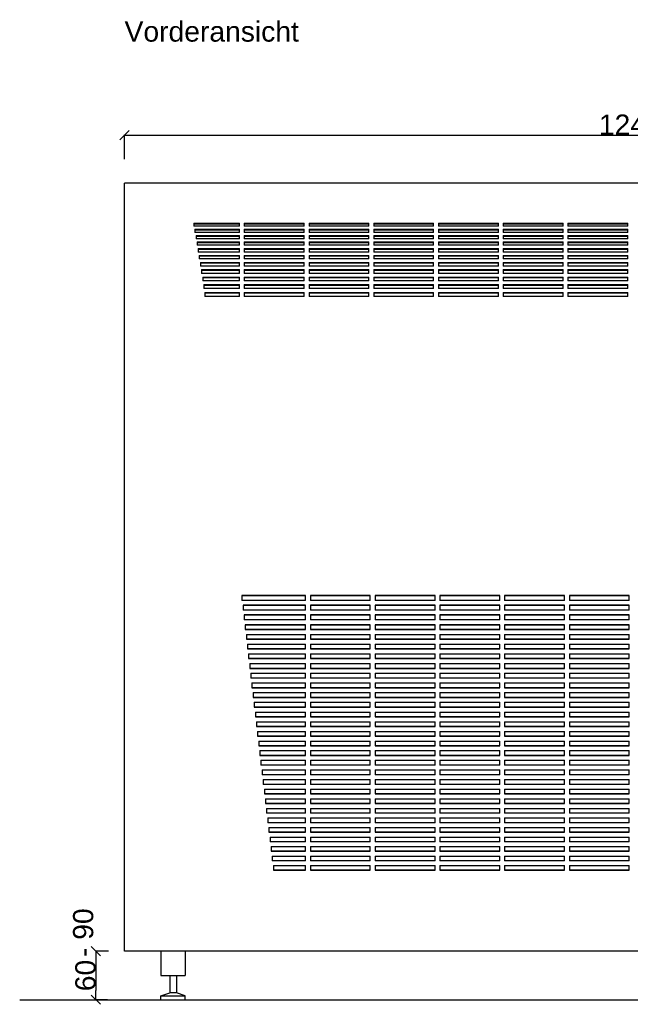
# Model space of a CAD drawing. Extents: x -170 to 4180, y -66 to 2750.
# Tile 1 of 5: x -130 to 625, y -66 to 1152. Entities that reach past the tile are written whole.
import ezdxf

# ---------------------------------------------------------------- set-up
doc = ezdxf.new("R2010")
doc.units = 0
doc.header["$MEASUREMENT"] = 0
for name, color, linetype in [('Osa(ISO)', 7, 'Continuous'), ('Textové bloky', 7, 'Continuous'), ('Viditelné hrany(ISO)', 7, 'Continuous'), ('Čáry', 7, 'Continuous')]:
    doc.layers.add(name, color=color, linetype=linetype)
doc.styles.add('GENERATED_STYLE_1', font='ARIAL.ttf')
doc.styles.add('GENERATED_STYLE_2', font='ARIAL.ttf')
doc.dimstyles.new('Peter', dxfattribs={"dimtxt": 25, "dimasz": 11.4, "dimexe": 0.18, "dimexo": 0, "dimgap": 0.09, "dimtad": 1, "dimdec": 0, "dimlfac": 0.9995, "dimzin": 0, "dimdsep": 46, "dimtxsty": 'GENERATED_STYLE_1', "dimblk": 'ARROWHEAD_6', "dimblk1": 'ARROWHEAD_6', "dimblk2": 'ARROWHEAD_6', "dimcen": 0.09, "dimclrd": 7, "dimclre": 7, "dimclrt": 7, "dimazin": 0, "dimtfac": 1, "dimtdec": 4, "dimtmove": 0, "dimatfit": 0, "dimfxl": 1, "dimtolj": 1, "dimtzin": 0, "dimarcsym": 0})

# ---------------------------------------------------------------- blocks, each defined once
blk = doc.blocks.new('ARROWHEAD_6')
at = {"color": 0, "linetype": 'Continuous'}
for p, q in [((0, 0), (-1, 0)), ((-0.5, -0.5), (0.5, 0.5))]:
    blk.add_line(p, q, dxfattribs=at)
blk = doc.blocks.new('*D80')
at = {"color": 7, "linetype": 'Continuous', "lineweight": -2}
for p, q in [((-20, 0), (-35.6, 0)), ((-35.4, -11.4), (-35.4, -48.5)), ((-20.9, -59.9), (-35.6, -59.9))]:
    blk.add_line(p, q, dxfattribs=at)
at = {"layer": 'Defpoints', "color": 0}
for p in [(-20, 0), (-35.4, -59.9), (-20.9, -59.9)]:
    blk.add_point(p, dxfattribs=at)
at = {"color": 7, "lineweight": -2, "xscale": 11.4, "yscale": 11.4, "zscale": 11.4}
for p, rotation in [((-35.4, 0), 90), ((-35.4, -59.9), 270)]:
    blk.add_blockref('ARROWHEAD_6', p, dxfattribs=dict(at, rotation=rotation))
at = {"color": 7, "linetype": 'Continuous', "lineweight": 0, "insert": (-48.2, -30), "char_height": 25, "attachment_point": 5, "rotation": 90, "style": 'GENERATED_STYLE_1'}
blk.add_mtext('\\A1;60', dxfattribs=at)
blk = doc.blocks.new('*D82')
at = {"color": 7, "linetype": 'Continuous', "lineweight": -2}
for p, q in [((0, 979.7), (0, 1009.6)), ((11.4, 1009.4), (1238.6, 1009.4)), ((1250, 979.7), (1250, 1009.6))]:
    blk.add_line(p, q, dxfattribs=at)
at = {"layer": 'Defpoints', "color": 0}
for p in [(1250, 1009.4), (0, 979.7), (1250, 979.7)]:
    blk.add_point(p, dxfattribs=at)
at = {"color": 7, "lineweight": -2, "xscale": 11.4, "yscale": 11.4, "zscale": 11.4, "rotation": 180}
blk.add_blockref('ARROWHEAD_6', (0, 1009.4), dxfattribs=at)
at = {"color": 7, "lineweight": -2, "xscale": 11.4, "yscale": 11.4, "zscale": 11.4}
blk.add_blockref('ARROWHEAD_6', (1250, 1009.4), dxfattribs=at)
at = {"color": 7, "linetype": 'Continuous', "lineweight": 0, "insert": (625, 1022.2), "char_height": 25, "attachment_point": 5, "style": 'GENERATED_STYLE_1'}
blk.add_mtext('\\A1;1249', dxfattribs=at)

msp = doc.modelspace()

# ---------------------------------------------------------------- linework, layer by layer
at = {"layer": 'Osa(ISO)', "color": 7, "linetype": 'Continuous'}
for p, q in [((45, 0), (45, -30)), ((75, 0), (75, -30)), ((45, -30), (75, -30)), ((56, -30), (56, -51.6)), ((64, -30), (64, -51.6)), ((45, -55), (56, -51.6)), ((45, -60), (45, -55)), ((45, -55), (75, -55)), ((45, -60), (75, -60)), ((64, -51.6), (56, -51.6)), ((75, -55), (64, -51.6)), ((75, -60), (75, -55))]:
    msp.add_line(p, q, dxfattribs=at)
at = {"layer": 'Viditelné hrany(ISO)', "color": 7, "linetype": 'Continuous'}
for p, q in [((1250, 950), (0, 950)), ((0, 949.8), (0, 950)), ((0, 716), (0, 949.8)), ((85.5, 900.4), (142, 900.4)), ((85.5, 900.4), (85.5, 896.7)), ((142, 899.2), (85.5, 899.2)), ((142, 896.7), (85.5, 896.7)), ((86.9, 892.9), (142, 892.9)), ((86.9, 892.9), (86.9, 889.1)), ((142, 891.8), (86.9, 891.8)), ((142, 889.1), (86.9, 889.1)), ((142, 896.7), (142, 900.4)), ((142, 889.1), (142, 892.9)), ((148, 900.4), (222, 900.4)), ((148, 900.4), (148, 896.7)), ((222, 899.2), (148, 899.2)), ((222, 896.7), (148, 896.7)), ((148, 892.9), (222, 892.9)), ((148, 892.9), (148, 889.1)), ((222, 891.8), (148, 891.8)), ((222, 889.1), (148, 889.1)), ((222, 896.7), (222, 900.4)), ((222, 889.1), (222, 892.9)), ((228, 900.4), (302, 900.4)), ((228, 900.4), (228, 896.7)), ((302, 899.2), (228, 899.2)), ((302, 896.7), (228, 896.7)), ((228, 892.9), (302, 892.9)), ((228, 892.9), (228, 889.1)), ((302, 891.8), (228, 891.8)), ((302, 889.1), (228, 889.1)), ((302, 896.7), (302, 900.4)), ((302, 889.1), (302, 892.9)), ((308, 900.4), (382, 900.4)), ((308, 900.4), (308, 896.7)), ((382, 899.2), (308, 899.2)), ((382, 896.7), (308, 896.7)), ((308, 892.9), (382, 892.9)), ((308, 892.9), (308, 889.1)), ((382, 891.8), (308, 891.8)), ((382, 889.1), (308, 889.1)), ((382, 896.7), (382, 900.4)), ((382, 889.1), (382, 892.9)), ((388, 900.4), (462, 900.4)), ((388, 900.4), (388, 896.7)), ((462, 899.2), (388, 899.2)), ((462, 896.7), (388, 896.7)), ((388, 892.9), (462, 892.9)), ((388, 892.9), (388, 889.1)), ((462, 891.8), (388, 891.8)), ((462, 889.1), (388, 889.1)), ((462, 896.7), (462, 900.4)), ((462, 889.1), (462, 892.9)), ((468, 900.4), (542, 900.4)), ((468, 900.4), (468, 896.7)), ((542, 899.2), (468, 899.2)), ((542, 896.7), (468, 896.7)), ((468, 892.9), (542, 892.9)), ((468, 892.9), (468, 889.1)), ((542, 891.8), (468, 891.8)), ((542, 889.1), (468, 889.1)), ((542, 896.7), (542, 900.4)), ((542, 889.1), (542, 892.9)), ((548, 900.4), (622, 900.4)), ((548, 900.4), (548, 896.7)), ((622, 899.2), (548, 899.2)), ((622, 896.7), (548, 896.7)), ((548, 892.9), (622, 892.9)), ((548, 892.9), (548, 889.1)), ((622, 891.8), (548, 891.8)), ((622, 889.1), (548, 889.1)), ((622, 896.7), (622, 900.4)), ((622, 889.1), (622, 892.9)), ((88.3, 885.2), (142, 885.2)), ((88.3, 885.2), (88.3, 881.3)), ((142, 884.1), (88.3, 884.1)), ((142, 881.3), (88.3, 881.3)), ((89.7, 877.3), (142, 877.3)), ((89.7, 877.3), (89.7, 873.2)), ((142, 881.3), (142, 885.2)), ((142, 873.2), (142, 877.3)), ((148, 885.2), (222, 885.2)), ((148, 885.2), (148, 881.3)), ((222, 884.1), (148, 884.1)), ((222, 881.3), (148, 881.3)), ((148, 877.3), (222, 877.3)), ((148, 877.3), (148, 873.2)), ((222, 881.3), (222, 885.2)), ((222, 873.2), (222, 877.3)), ((228, 885.2), (302, 885.2)), ((228, 885.2), (228, 881.3)), ((302, 884.1), (228, 884.1)), ((302, 881.3), (228, 881.3)), ((228, 877.3), (302, 877.3)), ((228, 877.3), (228, 873.2)), ((302, 881.3), (302, 885.2)), ((302, 873.2), (302, 877.3)), ((308, 885.2), (382, 885.2)), ((308, 885.2), (308, 881.3)), ((382, 884.1), (308, 884.1)), ((382, 881.3), (308, 881.3)), ((308, 877.3), (382, 877.3)), ((308, 877.3), (308, 873.2)), ((382, 881.3), (382, 885.2)), ((382, 873.2), (382, 877.3)), ((388, 885.2), (462, 885.2)), ((388, 885.2), (388, 881.3)), ((462, 884.1), (388, 884.1)), ((462, 881.3), (388, 881.3)), ((388, 877.3), (462, 877.3)), ((388, 877.3), (388, 873.2)), ((462, 881.3), (462, 885.2)), ((462, 873.2), (462, 877.3)), ((468, 885.2), (542, 885.2)), ((468, 885.2), (468, 881.3)), ((542, 884.1), (468, 884.1)), ((542, 881.3), (468, 881.3)), ((468, 877.3), (542, 877.3)), ((468, 877.3), (468, 873.2)), ((542, 881.3), (542, 885.2)), ((542, 873.2), (542, 877.3)), ((548, 885.2), (622, 885.2)), ((548, 885.2), (548, 881.3)), ((622, 884.1), (548, 884.1)), ((622, 881.3), (548, 881.3)), ((548, 877.3), (622, 877.3)), ((548, 877.3), (548, 873.2)), ((622, 881.3), (622, 885.2)), ((622, 873.2), (622, 877.3)), ((142, 876.2), (89.7, 876.2)), ((142, 873.2), (89.7, 873.2)), ((91.1, 869), (142, 869)), ((91.1, 869), (91.1, 864.8)), ((142, 868), (91.1, 868)), ((142, 864.8), (91.1, 864.8)), ((142, 864.8), (142, 869)), ((222, 876.2), (148, 876.2)), ((222, 873.2), (148, 873.2)), ((148, 869), (222, 869)), ((148, 869), (148, 864.8)), ((222, 868), (148, 868)), ((222, 864.8), (148, 864.8)), ((222, 864.8), (222, 869)), ((302, 876.2), (228, 876.2)), ((302, 873.2), (228, 873.2)), ((228, 869), (302, 869)), ((228, 869), (228, 864.8)), ((302, 868), (228, 868)), ((302, 864.8), (228, 864.8)), ((302, 864.8), (302, 869)), ((382, 876.2), (308, 876.2)), ((382, 873.2), (308, 873.2)), ((308, 869), (382, 869)), ((308, 869), (308, 864.8)), ((382, 868), (308, 868)), ((382, 864.8), (308, 864.8)), ((382, 864.8), (382, 869)), ((462, 876.2), (388, 876.2)), ((462, 873.2), (388, 873.2)), ((388, 869), (462, 869)), ((388, 869), (388, 864.8)), ((462, 868), (388, 868)), ((462, 864.8), (388, 864.8)), ((462, 864.8), (462, 869)), ((542, 876.2), (468, 876.2)), ((542, 873.2), (468, 873.2)), ((468, 869), (542, 869)), ((468, 869), (468, 864.8)), ((542, 868), (468, 868)), ((542, 864.8), (468, 864.8)), ((542, 864.8), (542, 869)), ((622, 876.2), (548, 876.2)), ((622, 873.2), (548, 873.2)), ((548, 869), (622, 869)), ((548, 869), (548, 864.8)), ((622, 868), (548, 868)), ((622, 864.8), (548, 864.8)), ((622, 864.8), (622, 869)), ((92.4, 860.6), (142, 860.6)), ((92.4, 860.6), (92.4, 856.3)), ((142, 859.5), (92.4, 859.5)), ((142, 856.3), (92.4, 856.3)), ((142, 856.3), (142, 860.6)), ((148, 860.6), (222, 860.6)), ((148, 860.6), (148, 856.3)), ((222, 859.5), (148, 859.5)), ((222, 856.3), (148, 856.3)), ((222, 856.3), (222, 860.6)), ((228, 860.6), (302, 860.6)), ((228, 860.6), (228, 856.3)), ((302, 859.5), (228, 859.5)), ((302, 856.3), (228, 856.3)), ((302, 856.3), (302, 860.6)), ((308, 860.6), (382, 860.6)), ((308, 860.6), (308, 856.3)), ((382, 859.5), (308, 859.5)), ((382, 856.3), (308, 856.3)), ((382, 856.3), (382, 860.6)), ((388, 860.6), (462, 860.6)), ((388, 860.6), (388, 856.3)), ((462, 859.5), (388, 859.5)), ((462, 856.3), (388, 856.3)), ((462, 856.3), (462, 860.6)), ((468, 860.6), (542, 860.6)), ((468, 860.6), (468, 856.3)), ((542, 859.5), (468, 859.5)), ((542, 856.3), (468, 856.3)), ((542, 856.3), (542, 860.6)), ((548, 860.6), (622, 860.6)), ((548, 860.6), (548, 856.3)), ((622, 859.5), (548, 859.5)), ((622, 856.3), (548, 856.3)), ((622, 856.3), (622, 860.6)), ((93.8, 851.9), (142, 851.9)), ((93.8, 851.9), (93.8, 847.5)), ((142, 850.9), (93.8, 850.9)), ((142, 847.5), (93.8, 847.5)), ((95.2, 843), (142, 843)), ((95.2, 843), (95.2, 838.4)), ((142, 842), (95.2, 842)), ((142, 847.5), (142, 851.9)), ((142, 838.4), (142, 843)), ((148, 851.9), (222, 851.9)), ((148, 851.9), (148, 847.5)), ((222, 850.9), (148, 850.9)), ((222, 847.5), (148, 847.5)), ((148, 843), (222, 843)), ((148, 843), (148, 838.4)), ((222, 842), (148, 842)), ((222, 847.5), (222, 851.9)), ((222, 838.4), (222, 843)), ((228, 851.9), (302, 851.9)), ((228, 851.9), (228, 847.5)), ((302, 850.9), (228, 850.9)), ((302, 847.5), (228, 847.5)), ((228, 843), (302, 843)), ((228, 843), (228, 838.4)), ((302, 842), (228, 842)), ((302, 847.5), (302, 851.9)), ((302, 838.4), (302, 843)), ((308, 851.9), (382, 851.9)), ((308, 851.9), (308, 847.5)), ((382, 850.9), (308, 850.9)), ((382, 847.5), (308, 847.5)), ((308, 843), (382, 843)), ((308, 843), (308, 838.4)), ((382, 842), (308, 842)), ((382, 847.5), (382, 851.9)), ((382, 838.4), (382, 843)), ((388, 851.9), (462, 851.9)), ((388, 851.9), (388, 847.5)), ((462, 850.9), (388, 850.9)), ((462, 847.5), (388, 847.5)), ((388, 843), (462, 843)), ((388, 843), (388, 838.4)), ((462, 842), (388, 842)), ((462, 847.5), (462, 851.9)), ((462, 838.4), (462, 843)), ((468, 851.9), (542, 851.9)), ((468, 851.9), (468, 847.5)), ((542, 850.9), (468, 850.9)), ((542, 847.5), (468, 847.5)), ((468, 843), (542, 843)), ((468, 843), (468, 838.4)), ((542, 842), (468, 842)), ((542, 847.5), (542, 851.9)), ((542, 838.4), (542, 843)), ((548, 851.9), (622, 851.9)), ((548, 851.9), (548, 847.5)), ((622, 850.9), (548, 850.9)), ((622, 847.5), (548, 847.5)), ((548, 843), (622, 843)), ((548, 843), (548, 838.4)), ((622, 842), (548, 842)), ((622, 847.5), (622, 851.9)), ((622, 838.4), (622, 843)), ((142, 838.4), (95.2, 838.4)), ((96.6, 833.8), (142, 833.8)), ((96.6, 833.8), (96.6, 829.2)), ((142, 832.9), (96.6, 832.9)), ((142, 829.2), (96.6, 829.2)), ((142, 829.2), (142, 833.8)), ((222, 838.4), (148, 838.4)), ((148, 833.8), (222, 833.8)), ((148, 833.8), (148, 829.2)), ((222, 832.9), (148, 832.9)), ((222, 829.2), (148, 829.2)), ((222, 829.2), (222, 833.8)), ((302, 838.4), (228, 838.4)), ((228, 833.8), (302, 833.8)), ((228, 833.8), (228, 829.2)), ((302, 832.9), (228, 832.9)), ((302, 829.2), (228, 829.2)), ((302, 829.2), (302, 833.8)), ((382, 838.4), (308, 838.4)), ((308, 833.8), (382, 833.8)), ((308, 833.8), (308, 829.2)), ((382, 832.9), (308, 832.9)), ((382, 829.2), (308, 829.2)), ((382, 829.2), (382, 833.8)), ((462, 838.4), (388, 838.4)), ((388, 833.8), (462, 833.8)), ((388, 833.8), (388, 829.2)), ((462, 832.9), (388, 832.9)), ((462, 829.2), (388, 829.2)), ((462, 829.2), (462, 833.8)), ((542, 838.4), (468, 838.4)), ((468, 833.8), (542, 833.8)), ((468, 833.8), (468, 829.2)), ((542, 832.9), (468, 832.9)), ((542, 829.2), (468, 829.2)), ((542, 829.2), (542, 833.8)), ((622, 838.4), (548, 838.4)), ((548, 833.8), (622, 833.8)), ((548, 833.8), (548, 829.2)), ((622, 832.9), (548, 832.9)), ((622, 829.2), (548, 829.2)), ((622, 829.2), (622, 833.8)), ((98, 824.5), (142, 824.5)), ((98, 824.5), (98, 819.7)), ((142, 823.5), (98, 823.5)), ((142, 819.7), (98, 819.7)), ((142, 819.7), (142, 824.5)), ((148, 824.5), (222, 824.5)), ((148, 824.5), (148, 819.7)), ((222, 823.5), (148, 823.5)), ((222, 819.7), (148, 819.7)), ((222, 819.7), (222, 824.5)), ((228, 824.5), (302, 824.5)), ((228, 824.5), (228, 819.7)), ((302, 823.5), (228, 823.5)), ((302, 819.7), (228, 819.7)), ((302, 819.7), (302, 824.5)), ((308, 824.5), (382, 824.5)), ((308, 824.5), (308, 819.7)), ((382, 823.5), (308, 823.5)), ((382, 819.7), (308, 819.7)), ((382, 819.7), (382, 824.5)), ((388, 824.5), (462, 824.5)), ((388, 824.5), (388, 819.7)), ((462, 823.5), (388, 823.5)), ((462, 819.7), (388, 819.7)), ((462, 819.7), (462, 824.5)), ((468, 824.5), (542, 824.5)), ((468, 824.5), (468, 819.7)), ((542, 823.5), (468, 823.5)), ((542, 819.7), (468, 819.7)), ((542, 819.7), (542, 824.5)), ((548, 824.5), (622, 824.5)), ((548, 824.5), (548, 819.7)), ((622, 823.5), (548, 823.5)), ((622, 819.7), (548, 819.7)), ((622, 819.7), (622, 824.5)), ((99.4, 814.9), (142, 814.9)), ((99.4, 814.9), (99.4, 810)), ((142, 814), (99.4, 814)), ((142, 810), (99.4, 810)), ((142, 810), (142, 814.9)), ((148, 814.9), (222, 814.9)), ((148, 814.9), (148, 810)), ((222, 814), (148, 814)), ((222, 810), (148, 810)), ((222, 810), (222, 814.9)), ((228, 814.9), (302, 814.9)), ((228, 814.9), (228, 810)), ((302, 814), (228, 814)), ((302, 810), (228, 810)), ((302, 810), (302, 814.9)), ((308, 814.9), (382, 814.9)), ((308, 814.9), (308, 810)), ((382, 814), (308, 814)), ((382, 810), (308, 810)), ((382, 810), (382, 814.9)), ((388, 814.9), (462, 814.9)), ((388, 814.9), (388, 810)), ((462, 814), (388, 814)), ((462, 810), (388, 810)), ((462, 810), (462, 814.9)), ((468, 814.9), (542, 814.9)), ((468, 814.9), (468, 810)), ((542, 814), (468, 814)), ((542, 810), (468, 810)), ((542, 810), (542, 814.9)), ((548, 814.9), (622, 814.9)), ((548, 814.9), (548, 810)), ((622, 814), (548, 814)), ((622, 810), (548, 810)), ((622, 810), (622, 814.9)), ((0, 450), (0, 716)), ((0, 1.4), (0, 450)), ((145, 440), (223.7, 440)), ((145, 440), (145, 434)), ((223.7, 439.9), (145, 439.9)), ((223.7, 434), (223.7, 440)), ((229.7, 440), (303.7, 440)), ((229.7, 440), (229.7, 434)), ((303.7, 439.9), (229.7, 439.9)), ((303.7, 434), (303.7, 440)), ((309.7, 440), (383.7, 440)), ((309.7, 440), (309.7, 434)), ((383.7, 439.9), (309.7, 439.9)), ((383.7, 434), (383.7, 440)), ((389.7, 440), (463.7, 440)), ((389.7, 440), (389.7, 434)), ((463.7, 439.9), (389.7, 439.9)), ((463.7, 434), (463.7, 440)), ((469.7, 440), (543.7, 440)), ((469.7, 440), (469.7, 434)), ((543.7, 439.9), (469.7, 439.9)), ((543.7, 434), (543.7, 440)), ((549.7, 440), (623.7, 440)), ((549.7, 440), (549.7, 434)), ((623.7, 439.9), (549.7, 439.9)), ((623.7, 434), (623.7, 440)), ((223.7, 434), (145, 434)), ((146.4, 428), (223.7, 428)), ((146.4, 428), (146.4, 422)), ((223.7, 427.9), (146.4, 427.9)), ((223.7, 422), (223.7, 428)), ((303.7, 434), (229.7, 434)), ((229.7, 428), (303.7, 428)), ((229.7, 428), (229.7, 422)), ((303.7, 427.9), (229.7, 427.9)), ((303.7, 422), (303.7, 428)), ((383.7, 434), (309.7, 434)), ((309.7, 428), (309.7, 422)), ((309.7, 428), (383.7, 428)), ((383.7, 427.9), (309.7, 427.9)), ((383.7, 422), (383.7, 428)), ((463.7, 434), (389.7, 434)), ((389.7, 428), (389.7, 422)), ((389.7, 428), (463.7, 428)), ((463.7, 427.9), (389.7, 427.9)), ((463.7, 422), (463.7, 428)), ((543.7, 434), (469.7, 434)), ((469.7, 428), (469.7, 422)), ((469.7, 428), (543.7, 428)), ((543.7, 427.9), (469.7, 427.9)), ((543.7, 422), (543.7, 428)), ((623.7, 434), (549.7, 434)), ((549.7, 428), (623.7, 428)), ((549.7, 428), (549.7, 422)), ((623.7, 427.9), (549.7, 427.9)), ((623.7, 422), (623.7, 428)), ((223.7, 422), (146.4, 422)), ((147.8, 415.9), (223.7, 415.9)), ((223.7, 415.9), (147.8, 415.9)), ((147.8, 415.9), (147.8, 409.9)), ((223.7, 409.9), (223.7, 415.9)), ((303.7, 422), (229.7, 422)), ((229.7, 415.9), (303.7, 415.9)), ((303.7, 415.9), (229.7, 415.9)), ((229.7, 415.9), (229.7, 409.9)), ((303.7, 409.9), (303.7, 415.9)), ((383.7, 422), (309.7, 422)), ((309.7, 415.9), (309.7, 409.9)), ((309.7, 415.9), (383.7, 415.9)), ((383.7, 415.9), (309.7, 415.9)), ((383.7, 409.9), (383.7, 415.9)), ((463.7, 422), (389.7, 422)), ((389.7, 415.9), (389.7, 409.9)), ((389.7, 415.9), (463.7, 415.9)), ((463.7, 415.9), (389.7, 415.9)), ((463.7, 409.9), (463.7, 415.9)), ((543.7, 422), (469.7, 422)), ((469.7, 415.9), (469.7, 409.9)), ((469.7, 415.9), (543.7, 415.9)), ((543.7, 415.9), (469.7, 415.9)), ((543.7, 409.9), (543.7, 415.9)), ((623.7, 422), (549.7, 422)), ((549.7, 415.9), (623.7, 415.9)), ((623.7, 415.9), (549.7, 415.9)), ((549.7, 415.9), (549.7, 409.9)), ((623.7, 409.9), (623.7, 415.9)), ((223.7, 409.9), (147.8, 409.9)), ((149.2, 403.9), (223.7, 403.9)), ((223.7, 403.9), (149.2, 403.9)), ((149.2, 403.9), (149.2, 397.9)), ((223.7, 397.9), (223.7, 403.9)), ((303.7, 409.9), (229.7, 409.9)), ((229.7, 403.9), (303.7, 403.9)), ((303.7, 403.9), (229.7, 403.9)), ((229.7, 403.9), (229.7, 397.9)), ((303.7, 397.9), (303.7, 403.9)), ((383.7, 409.9), (309.7, 409.9)), ((309.7, 403.9), (309.7, 397.9)), ((309.7, 403.9), (383.7, 403.9)), ((383.7, 403.9), (309.7, 403.9)), ((383.7, 397.9), (383.7, 403.9)), ((463.7, 409.9), (389.7, 409.9)), ((389.7, 403.9), (389.7, 397.9)), ((389.7, 403.9), (463.7, 403.9)), ((463.7, 403.9), (389.7, 403.9)), ((463.7, 397.9), (463.7, 403.9)), ((543.7, 409.9), (469.7, 409.9)), ((469.7, 403.9), (469.7, 397.9)), ((469.7, 403.9), (543.7, 403.9)), ((543.7, 403.9), (469.7, 403.9)), ((543.7, 397.9), (543.7, 403.9)), ((623.7, 409.9), (549.7, 409.9)), ((549.7, 403.9), (623.7, 403.9)), ((623.7, 403.9), (549.7, 403.9)), ((549.7, 403.9), (549.7, 397.9)), ((623.7, 397.9), (623.7, 403.9)), ((223.7, 397.9), (149.2, 397.9)), ((149.2, 397.9), (223.7, 397.9)), ((150.5, 391.9), (223.7, 391.9)), ((150.5, 391.9), (150.5, 385.9)), ((223.7, 385.9), (223.7, 391.9)), ((303.7, 397.9), (229.7, 397.9)), ((229.7, 397.9), (303.7, 397.9)), ((229.7, 391.9), (303.7, 391.9)), ((229.7, 391.9), (229.7, 385.9)), ((303.7, 385.9), (303.7, 391.9)), ((383.7, 397.9), (309.7, 397.9)), ((309.7, 397.9), (383.7, 397.9)), ((309.7, 391.9), (309.7, 385.9)), ((309.7, 391.9), (383.7, 391.9)), ((383.7, 385.9), (383.7, 391.9)), ((463.7, 397.9), (389.7, 397.9)), ((389.7, 397.9), (463.7, 397.9)), ((389.7, 391.9), (389.7, 385.9)), ((389.7, 391.9), (463.7, 391.9)), ((463.7, 385.9), (463.7, 391.9)), ((543.7, 397.9), (469.7, 397.9)), ((469.7, 397.9), (543.7, 397.9)), ((469.7, 391.9), (469.7, 385.9)), ((469.7, 391.9), (543.7, 391.9)), ((543.7, 385.9), (543.7, 391.9)), ((623.7, 397.9), (549.7, 397.9)), ((549.7, 397.9), (623.7, 397.9)), ((549.7, 391.9), (623.7, 391.9)), ((549.7, 391.9), (549.7, 385.9)), ((623.7, 385.9), (623.7, 391.9)), ((223.7, 385.9), (150.5, 385.9)), ((150.5, 385.9), (223.7, 385.9)), ((151.9, 379.9), (223.7, 379.9)), ((151.9, 379.9), (151.9, 373.9)), ((223.7, 373.9), (223.7, 379.9)), ((303.7, 385.9), (229.7, 385.9)), ((229.7, 385.9), (303.7, 385.9)), ((229.7, 379.9), (303.7, 379.9)), ((229.7, 379.9), (229.7, 373.9)), ((303.7, 373.9), (303.7, 379.9)), ((383.7, 385.9), (309.7, 385.9)), ((309.7, 385.9), (383.7, 385.9)), ((309.7, 379.9), (309.7, 373.9)), ((309.7, 379.9), (383.7, 379.9)), ((383.7, 373.9), (383.7, 379.9)), ((463.7, 385.9), (389.7, 385.9)), ((389.7, 385.9), (463.7, 385.9)), ((389.7, 379.9), (389.7, 373.9)), ((389.7, 379.9), (463.7, 379.9)), ((463.7, 373.9), (463.7, 379.9)), ((543.7, 385.9), (469.7, 385.9)), ((469.7, 385.9), (543.7, 385.9)), ((469.7, 379.9), (469.7, 373.9)), ((469.7, 379.9), (543.7, 379.9)), ((543.7, 373.9), (543.7, 379.9)), ((623.7, 385.9), (549.7, 385.9)), ((549.7, 385.9), (623.7, 385.9)), ((549.7, 379.9), (623.7, 379.9)), ((549.7, 379.9), (549.7, 373.9)), ((623.7, 373.9), (623.7, 379.9)), ((223.7, 373.9), (151.9, 373.9)), ((151.9, 373.9), (223.7, 373.9)), ((153.3, 367.9), (223.7, 367.9)), ((153.3, 367.9), (153.3, 361.9)), ((223.7, 361.9), (223.7, 367.9)), ((303.7, 373.9), (229.7, 373.9)), ((229.7, 373.9), (303.7, 373.9)), ((229.7, 367.9), (303.7, 367.9)), ((229.7, 367.9), (229.7, 361.9)), ((303.7, 361.9), (303.7, 367.9)), ((383.7, 373.9), (309.7, 373.9)), ((309.7, 373.9), (383.7, 373.9)), ((309.7, 367.9), (309.7, 361.9)), ((309.7, 367.9), (383.7, 367.9)), ((383.7, 361.9), (383.7, 367.9)), ((463.7, 373.9), (389.7, 373.9)), ((389.7, 373.9), (463.7, 373.9)), ((389.7, 367.9), (389.7, 361.9)), ((389.7, 367.9), (463.7, 367.9)), ((463.7, 361.9), (463.7, 367.9)), ((543.7, 373.9), (469.7, 373.9)), ((469.7, 373.9), (543.7, 373.9)), ((469.7, 367.9), (469.7, 361.9)), ((469.7, 367.9), (543.7, 367.9)), ((543.7, 361.9), (543.7, 367.9)), ((623.7, 373.9), (549.7, 373.9)), ((549.7, 373.9), (623.7, 373.9)), ((549.7, 367.9), (623.7, 367.9)), ((549.7, 367.9), (549.7, 361.9)), ((623.7, 361.9), (623.7, 367.9)), ((223.7, 361.9), (153.3, 361.9)), ((153.3, 361.9), (223.7, 361.9)), ((154.7, 355.9), (223.7, 355.9)), ((154.7, 355.9), (154.7, 349.9)), ((223.7, 349.9), (223.7, 355.9)), ((303.7, 361.9), (229.7, 361.9)), ((229.7, 361.9), (303.7, 361.9)), ((229.7, 355.9), (303.7, 355.9)), ((229.7, 355.9), (229.7, 349.9)), ((303.7, 349.9), (303.7, 355.9)), ((383.7, 361.9), (309.7, 361.9)), ((309.7, 361.9), (383.7, 361.9)), ((309.7, 355.9), (309.7, 349.9)), ((309.7, 355.9), (383.7, 355.9)), ((383.7, 349.9), (383.7, 355.9)), ((463.7, 361.9), (389.7, 361.9)), ((389.7, 361.9), (463.7, 361.9)), ((389.7, 355.9), (389.7, 349.9)), ((389.7, 355.9), (463.7, 355.9)), ((463.7, 349.9), (463.7, 355.9)), ((543.7, 361.9), (469.7, 361.9)), ((469.7, 361.9), (543.7, 361.9)), ((469.7, 355.9), (469.7, 349.9)), ((469.7, 355.9), (543.7, 355.9)), ((543.7, 349.9), (543.7, 355.9)), ((623.7, 361.9), (549.7, 361.9)), ((549.7, 361.9), (623.7, 361.9)), ((549.7, 355.9), (623.7, 355.9)), ((549.7, 355.9), (549.7, 349.9)), ((623.7, 349.9), (623.7, 355.9)), ((223.7, 349.9), (154.7, 349.9)), ((154.7, 349.9), (223.7, 349.9)), ((156.1, 343.9), (223.7, 343.9)), ((156.1, 343.9), (156.1, 337.9)), ((223.7, 337.9), (223.7, 343.9)), ((303.7, 349.9), (229.7, 349.9)), ((229.7, 349.9), (303.7, 349.9)), ((229.7, 343.9), (303.7, 343.9)), ((229.7, 343.9), (229.7, 337.9)), ((303.7, 337.9), (303.7, 343.9)), ((383.7, 349.9), (309.7, 349.9)), ((309.7, 349.9), (383.7, 349.9)), ((309.7, 343.9), (309.7, 337.9)), ((309.7, 343.9), (383.7, 343.9)), ((383.7, 337.9), (383.7, 343.9)), ((463.7, 349.9), (389.7, 349.9)), ((389.7, 349.9), (463.7, 349.9)), ((389.7, 343.9), (389.7, 337.9)), ((389.7, 343.9), (463.7, 343.9)), ((463.7, 337.9), (463.7, 343.9)), ((543.7, 349.9), (469.7, 349.9)), ((469.7, 349.9), (543.7, 349.9)), ((469.7, 343.9), (469.7, 337.9)), ((469.7, 343.9), (543.7, 343.9)), ((543.7, 337.9), (543.7, 343.9)), ((623.7, 349.9), (549.7, 349.9)), ((549.7, 349.9), (623.7, 349.9)), ((549.7, 343.9), (623.7, 343.9)), ((549.7, 343.9), (549.7, 337.9)), ((623.7, 337.9), (623.7, 343.9)), ((156.1, 338), (223.7, 338)), ((223.7, 337.9), (156.1, 337.9)), ((157.5, 331.9), (223.7, 331.9)), ((157.5, 331.9), (157.5, 325.9)), ((223.7, 325.9), (223.7, 331.9)), ((229.7, 338), (303.7, 338)), ((303.7, 337.9), (229.7, 337.9)), ((229.7, 331.9), (303.7, 331.9)), ((229.7, 331.9), (229.7, 325.9)), ((303.7, 325.9), (303.7, 331.9)), ((309.7, 338), (383.7, 338)), ((383.7, 337.9), (309.7, 337.9)), ((309.7, 331.9), (309.7, 325.9)), ((309.7, 331.9), (383.7, 331.9)), ((383.7, 325.9), (383.7, 331.9)), ((389.7, 338), (463.7, 338)), ((463.7, 337.9), (389.7, 337.9)), ((389.7, 331.9), (389.7, 325.9)), ((389.7, 331.9), (463.7, 331.9)), ((463.7, 325.9), (463.7, 331.9)), ((469.7, 338), (543.7, 338)), ((543.7, 337.9), (469.7, 337.9)), ((469.7, 331.9), (469.7, 325.9)), ((469.7, 331.9), (543.7, 331.9)), ((543.7, 325.9), (543.7, 331.9)), ((549.7, 338), (623.7, 338)), ((623.7, 337.9), (549.7, 337.9)), ((549.7, 331.9), (623.7, 331.9)), ((549.7, 331.9), (549.7, 325.9)), ((623.7, 325.9), (623.7, 331.9)), ((157.5, 326), (223.7, 326)), ((223.7, 325.9), (157.5, 325.9)), ((158.9, 319.9), (223.7, 319.9)), ((158.9, 319.9), (158.9, 313.9)), ((223.7, 313.9), (223.7, 319.9)), ((229.7, 326), (303.7, 326)), ((303.7, 325.9), (229.7, 325.9)), ((229.7, 319.9), (303.7, 319.9)), ((229.7, 319.9), (229.7, 313.9)), ((303.7, 313.9), (303.7, 319.9)), ((309.7, 326), (383.7, 326)), ((383.7, 325.9), (309.7, 325.9)), ((309.7, 319.9), (309.7, 313.9)), ((309.7, 319.9), (383.7, 319.9)), ((383.7, 313.9), (383.7, 319.9)), ((389.7, 326), (463.7, 326)), ((463.7, 325.9), (389.7, 325.9)), ((389.7, 319.9), (389.7, 313.9)), ((389.7, 319.9), (463.7, 319.9)), ((463.7, 313.9), (463.7, 319.9)), ((469.7, 326), (543.7, 326)), ((543.7, 325.9), (469.7, 325.9)), ((469.7, 319.9), (469.7, 313.9)), ((469.7, 319.9), (543.7, 319.9)), ((543.7, 313.9), (543.7, 319.9)), ((549.7, 326), (623.7, 326)), ((623.7, 325.9), (549.7, 325.9)), ((549.7, 319.9), (623.7, 319.9)), ((549.7, 319.9), (549.7, 313.9)), ((623.7, 313.9), (623.7, 319.9)), ((158.9, 314), (223.7, 314)), ((223.7, 313.9), (158.9, 313.9)), ((160.3, 307.9), (223.7, 307.9)), ((160.3, 307.9), (160.3, 301.9)), ((223.7, 301.9), (223.7, 307.9)), ((229.7, 314), (303.7, 314)), ((303.7, 313.9), (229.7, 313.9)), ((229.7, 307.9), (303.7, 307.9)), ((229.7, 307.9), (229.7, 301.9)), ((303.7, 301.9), (303.7, 307.9)), ((309.7, 314), (383.7, 314)), ((383.7, 313.9), (309.7, 313.9)), ((309.7, 307.9), (309.7, 301.9)), ((309.7, 307.9), (383.7, 307.9)), ((383.7, 301.9), (383.7, 307.9)), ((389.7, 314), (463.7, 314)), ((463.7, 313.9), (389.7, 313.9)), ((389.7, 307.9), (389.7, 301.9)), ((389.7, 307.9), (463.7, 307.9)), ((463.7, 301.9), (463.7, 307.9)), ((469.7, 314), (543.7, 314)), ((543.7, 313.9), (469.7, 313.9)), ((469.7, 307.9), (469.7, 301.9)), ((469.7, 307.9), (543.7, 307.9)), ((543.7, 301.9), (543.7, 307.9)), ((549.7, 314), (623.7, 314)), ((623.7, 313.9), (549.7, 313.9)), ((549.7, 307.9), (623.7, 307.9)), ((549.7, 307.9), (549.7, 301.9)), ((623.7, 301.9), (623.7, 307.9)), ((160.3, 302), (223.7, 302)), ((223.7, 301.9), (160.3, 301.9)), ((161.7, 295.9), (223.7, 295.9)), ((161.7, 295.9), (161.7, 289.9)), ((223.7, 289.9), (223.7, 295.9)), ((229.7, 302), (303.7, 302)), ((303.7, 301.9), (229.7, 301.9)), ((229.7, 295.9), (303.7, 295.9)), ((229.7, 295.9), (229.7, 289.9)), ((303.7, 289.9), (303.7, 295.9)), ((309.7, 302), (383.7, 302)), ((383.7, 301.9), (309.7, 301.9)), ((309.7, 295.9), (309.7, 289.9)), ((309.7, 295.9), (383.7, 295.9)), ((383.7, 289.9), (383.7, 295.9)), ((389.7, 302), (463.7, 302)), ((463.7, 301.9), (389.7, 301.9)), ((389.7, 295.9), (389.7, 289.9)), ((389.7, 295.9), (463.7, 295.9)), ((463.7, 289.9), (463.7, 295.9)), ((469.7, 302), (543.7, 302)), ((543.7, 301.9), (469.7, 301.9)), ((469.7, 295.9), (469.7, 289.9)), ((469.7, 295.9), (543.7, 295.9)), ((543.7, 289.9), (543.7, 295.9)), ((549.7, 302), (623.7, 302)), ((623.7, 301.9), (549.7, 301.9)), ((549.7, 295.9), (623.7, 295.9)), ((549.7, 295.9), (549.7, 289.9)), ((623.7, 289.9), (623.7, 295.9)), ((161.7, 290.1), (223.7, 290.1)), ((223.7, 289.9), (161.7, 289.9)), ((163.1, 283.9), (223.7, 283.9)), ((163.1, 283.9), (163.1, 278)), ((223.7, 278), (223.7, 283.9)), ((229.7, 290.1), (303.7, 290.1)), ((303.7, 289.9), (229.7, 289.9)), ((229.7, 283.9), (303.7, 283.9)), ((229.7, 283.9), (229.7, 278)), ((303.7, 278), (303.7, 283.9)), ((309.7, 290.1), (383.7, 290.1)), ((383.7, 289.9), (309.7, 289.9)), ((309.7, 283.9), (309.7, 278)), ((309.7, 283.9), (383.7, 283.9)), ((383.7, 278), (383.7, 283.9)), ((389.7, 290.1), (463.7, 290.1)), ((463.7, 289.9), (389.7, 289.9)), ((389.7, 283.9), (389.7, 278)), ((389.7, 283.9), (463.7, 283.9)), ((463.7, 278), (463.7, 283.9)), ((469.7, 290.1), (543.7, 290.1)), ((543.7, 289.9), (469.7, 289.9)), ((469.7, 283.9), (469.7, 278)), ((469.7, 283.9), (543.7, 283.9)), ((543.7, 278), (543.7, 283.9)), ((549.7, 290.1), (623.7, 290.1)), ((623.7, 289.9), (549.7, 289.9)), ((549.7, 283.9), (623.7, 283.9)), ((549.7, 283.9), (549.7, 278)), ((623.7, 278), (623.7, 283.9)), ((163.1, 278.1), (223.7, 278.1)), ((223.7, 278), (163.1, 278)), ((164.5, 272), (223.7, 272)), ((164.5, 272), (164.5, 266)), ((223.7, 266), (223.7, 272)), ((229.7, 278.1), (303.7, 278.1)), ((303.7, 278), (229.7, 278)), ((229.7, 272), (303.7, 272)), ((229.7, 272), (229.7, 266)), ((303.7, 266), (303.7, 272)), ((309.7, 278.1), (383.7, 278.1)), ((383.7, 278), (309.7, 278)), ((309.7, 272), (309.7, 266)), ((309.7, 272), (383.7, 272)), ((383.7, 266), (383.7, 272)), ((389.7, 278.1), (463.7, 278.1)), ((463.7, 278), (389.7, 278)), ((389.7, 272), (389.7, 266)), ((389.7, 272), (463.7, 272)), ((463.7, 266), (463.7, 272)), ((469.7, 278.1), (543.7, 278.1)), ((543.7, 278), (469.7, 278)), ((469.7, 272), (469.7, 266)), ((469.7, 272), (543.7, 272)), ((543.7, 266), (543.7, 272)), ((549.7, 278.1), (623.7, 278.1)), ((623.7, 278), (549.7, 278)), ((549.7, 272), (623.7, 272)), ((549.7, 272), (549.7, 266)), ((623.7, 266), (623.7, 272)), ((164.5, 266.2), (223.7, 266.2)), ((223.7, 266), (164.5, 266)), ((165.9, 260), (223.7, 260)), ((165.9, 260), (165.9, 254.1)), ((223.7, 254.1), (223.7, 260)), ((229.7, 266.2), (303.7, 266.2)), ((303.7, 266), (229.7, 266)), ((229.7, 260), (303.7, 260)), ((229.7, 260), (229.7, 254.1)), ((303.7, 254.1), (303.7, 260)), ((309.7, 266.2), (383.7, 266.2)), ((383.7, 266), (309.7, 266)), ((309.7, 260), (309.7, 254.1)), ((309.7, 260), (383.7, 260)), ((383.7, 254.1), (383.7, 260)), ((389.7, 266.2), (463.7, 266.2)), ((463.7, 266), (389.7, 266)), ((389.7, 260), (389.7, 254.1)), ((389.7, 260), (463.7, 260)), ((463.7, 254.1), (463.7, 260)), ((469.7, 266.2), (543.7, 266.2)), ((543.7, 266), (469.7, 266)), ((469.7, 260), (469.7, 254.1)), ((469.7, 260), (543.7, 260)), ((543.7, 254.1), (543.7, 260)), ((549.7, 266.2), (623.7, 266.2)), ((623.7, 266), (549.7, 266)), ((549.7, 260), (623.7, 260)), ((549.7, 260), (549.7, 254.1)), ((623.7, 254.1), (623.7, 260)), ((165.9, 254.2), (223.7, 254.2)), ((223.7, 254.1), (165.9, 254.1)), ((167.2, 248.1), (223.7, 248.1)), ((167.2, 248.1), (167.2, 242.1)), ((223.7, 242.1), (223.7, 248.1)), ((229.7, 254.2), (303.7, 254.2)), ((303.7, 254.1), (229.7, 254.1)), ((229.7, 248.1), (303.7, 248.1)), ((229.7, 248.1), (229.7, 242.1)), ((303.7, 242.1), (303.7, 248.1)), ((309.7, 254.2), (383.7, 254.2)), ((383.7, 254.1), (309.7, 254.1)), ((309.7, 248.1), (309.7, 242.1)), ((309.7, 248.1), (383.7, 248.1)), ((383.7, 242.1), (383.7, 248.1)), ((389.7, 254.2), (463.7, 254.2)), ((463.7, 254.1), (389.7, 254.1)), ((389.7, 248.1), (389.7, 242.1)), ((389.7, 248.1), (463.7, 248.1)), ((463.7, 242.1), (463.7, 248.1)), ((469.7, 254.2), (543.7, 254.2)), ((543.7, 254.1), (469.7, 254.1)), ((469.7, 248.1), (469.7, 242.1)), ((469.7, 248.1), (543.7, 248.1)), ((543.7, 242.1), (543.7, 248.1)), ((549.7, 254.2), (623.7, 254.2)), ((623.7, 254.1), (549.7, 254.1)), ((549.7, 248.1), (623.7, 248.1)), ((549.7, 248.1), (549.7, 242.1)), ((623.7, 242.1), (623.7, 248.1)), ((167.2, 242.3), (223.7, 242.3)), ((223.7, 242.1), (167.2, 242.1)), ((168.6, 236.2), (223.7, 236.2)), ((168.6, 236.2), (168.6, 230.2)), ((223.7, 230.2), (223.7, 236.2)), ((229.7, 242.3), (303.7, 242.3)), ((303.7, 242.1), (229.7, 242.1)), ((229.7, 236.2), (303.7, 236.2)), ((229.7, 236.2), (229.7, 230.2)), ((303.7, 230.2), (303.7, 236.2)), ((309.7, 242.3), (383.7, 242.3)), ((383.7, 242.1), (309.7, 242.1)), ((309.7, 236.2), (309.7, 230.2)), ((309.7, 236.2), (383.7, 236.2)), ((383.7, 230.2), (383.7, 236.2)), ((389.7, 242.3), (463.7, 242.3)), ((463.7, 242.1), (389.7, 242.1)), ((389.7, 236.2), (389.7, 230.2)), ((389.7, 236.2), (463.7, 236.2)), ((463.7, 230.2), (463.7, 236.2)), ((469.7, 242.3), (543.7, 242.3)), ((543.7, 242.1), (469.7, 242.1)), ((469.7, 236.2), (469.7, 230.2)), ((469.7, 236.2), (543.7, 236.2)), ((543.7, 230.2), (543.7, 236.2)), ((549.7, 242.3), (623.7, 242.3)), ((623.7, 242.1), (549.7, 242.1)), ((549.7, 236.2), (623.7, 236.2)), ((549.7, 236.2), (549.7, 230.2)), ((623.7, 230.2), (623.7, 236.2)), ((168.6, 230.4), (223.7, 230.4)), ((223.7, 230.2), (168.6, 230.2)), ((170, 224.2), (223.7, 224.2)), ((170, 224.2), (170, 218.3)), ((223.7, 218.3), (223.7, 224.2)), ((229.7, 230.4), (303.7, 230.4)), ((303.7, 230.2), (229.7, 230.2)), ((229.7, 224.2), (303.7, 224.2)), ((229.7, 224.2), (229.7, 218.3)), ((303.7, 218.3), (303.7, 224.2)), ((309.7, 230.4), (383.7, 230.4)), ((383.7, 230.2), (309.7, 230.2)), ((309.7, 224.2), (309.7, 218.3)), ((309.7, 224.2), (383.7, 224.2)), ((383.7, 218.3), (383.7, 224.2)), ((389.7, 230.4), (463.7, 230.4)), ((463.7, 230.2), (389.7, 230.2)), ((389.7, 224.2), (389.7, 218.3)), ((389.7, 224.2), (463.7, 224.2)), ((463.7, 218.3), (463.7, 224.2)), ((469.7, 230.4), (543.7, 230.4)), ((543.7, 230.2), (469.7, 230.2)), ((469.7, 224.2), (469.7, 218.3)), ((469.7, 224.2), (543.7, 224.2)), ((543.7, 218.3), (543.7, 224.2)), ((549.7, 230.4), (623.7, 230.4)), ((623.7, 230.2), (549.7, 230.2)), ((549.7, 224.2), (623.7, 224.2)), ((549.7, 224.2), (549.7, 218.3)), ((623.7, 218.3), (623.7, 224.2)), ((170, 218.5), (223.7, 218.5)), ((223.7, 218.3), (170, 218.3)), ((171.4, 212.3), (223.7, 212.3)), ((171.4, 212.3), (171.4, 206.4)), ((223.7, 206.4), (223.7, 212.3)), ((229.7, 218.5), (303.7, 218.5)), ((303.7, 218.3), (229.7, 218.3)), ((229.7, 212.3), (303.7, 212.3)), ((229.7, 212.3), (229.7, 206.4)), ((303.7, 206.4), (303.7, 212.3)), ((309.7, 218.5), (383.7, 218.5)), ((383.7, 218.3), (309.7, 218.3)), ((309.7, 212.3), (309.7, 206.4)), ((309.7, 212.3), (383.7, 212.3)), ((383.7, 206.4), (383.7, 212.3)), ((389.7, 218.5), (463.7, 218.5)), ((463.7, 218.3), (389.7, 218.3)), ((389.7, 212.3), (389.7, 206.4)), ((389.7, 212.3), (463.7, 212.3)), ((463.7, 206.4), (463.7, 212.3)), ((469.7, 218.5), (543.7, 218.5)), ((543.7, 218.3), (469.7, 218.3)), ((469.7, 212.3), (469.7, 206.4)), ((469.7, 212.3), (543.7, 212.3)), ((543.7, 206.4), (543.7, 212.3)), ((549.7, 218.5), (623.7, 218.5)), ((623.7, 218.3), (549.7, 218.3)), ((549.7, 212.3), (623.7, 212.3)), ((549.7, 212.3), (549.7, 206.4)), ((623.7, 206.4), (623.7, 212.3)), ((171.4, 206.6), (223.7, 206.6)), ((223.7, 206.4), (171.4, 206.4)), ((172.8, 200.4), (223.7, 200.4)), ((172.8, 200.4), (172.8, 194.5)), ((223.7, 194.5), (223.7, 200.4)), ((229.7, 206.6), (303.7, 206.6)), ((303.7, 206.4), (229.7, 206.4)), ((229.7, 200.4), (303.7, 200.4)), ((229.7, 200.4), (229.7, 194.5)), ((303.7, 194.5), (303.7, 200.4)), ((309.7, 206.6), (383.7, 206.6)), ((383.7, 206.4), (309.7, 206.4)), ((309.7, 200.4), (309.7, 194.5)), ((309.7, 200.4), (383.7, 200.4)), ((383.7, 194.5), (383.7, 200.4)), ((389.7, 206.6), (463.7, 206.6)), ((463.7, 206.4), (389.7, 206.4)), ((389.7, 200.4), (389.7, 194.5)), ((389.7, 200.4), (463.7, 200.4)), ((463.7, 194.5), (463.7, 200.4)), ((469.7, 206.6), (543.7, 206.6)), ((543.7, 206.4), (469.7, 206.4)), ((469.7, 200.4), (469.7, 194.5)), ((469.7, 200.4), (543.7, 200.4)), ((543.7, 194.5), (543.7, 200.4)), ((549.7, 206.6), (623.7, 206.6)), ((623.7, 206.4), (549.7, 206.4)), ((549.7, 200.4), (623.7, 200.4)), ((549.7, 200.4), (549.7, 194.5)), ((623.7, 194.5), (623.7, 200.4)), ((172.8, 194.7), (223.7, 194.7)), ((223.7, 194.5), (172.8, 194.5)), ((174.2, 188.6), (223.7, 188.6)), ((174.2, 188.6), (174.2, 182.6)), ((174.2, 182.9), (223.7, 182.9)), ((223.7, 182.6), (223.7, 188.6)), ((229.7, 194.7), (303.7, 194.7)), ((303.7, 194.5), (229.7, 194.5)), ((229.7, 188.6), (303.7, 188.6)), ((229.7, 188.6), (229.7, 182.6)), ((229.7, 182.9), (303.7, 182.9)), ((303.7, 182.6), (303.7, 188.6)), ((309.7, 194.7), (383.7, 194.7)), ((383.7, 194.5), (309.7, 194.5)), ((309.7, 188.6), (309.7, 182.6)), ((309.7, 188.6), (383.7, 188.6)), ((309.7, 182.9), (383.7, 182.9)), ((383.7, 182.6), (383.7, 188.6)), ((389.7, 194.7), (463.7, 194.7)), ((463.7, 194.5), (389.7, 194.5)), ((389.7, 188.6), (389.7, 182.6)), ((389.7, 188.6), (463.7, 188.6)), ((389.7, 182.9), (463.7, 182.9)), ((463.7, 182.6), (463.7, 188.6)), ((469.7, 194.7), (543.7, 194.7)), ((543.7, 194.5), (469.7, 194.5)), ((469.7, 188.6), (469.7, 182.6)), ((469.7, 188.6), (543.7, 188.6)), ((469.7, 182.9), (543.7, 182.9)), ((543.7, 182.6), (543.7, 188.6)), ((549.7, 194.7), (623.7, 194.7)), ((623.7, 194.5), (549.7, 194.5)), ((549.7, 188.6), (623.7, 188.6)), ((549.7, 188.6), (549.7, 182.6)), ((549.7, 182.9), (623.7, 182.9)), ((623.7, 182.6), (623.7, 188.6)), ((223.7, 182.6), (174.2, 182.6)), ((175.6, 176.7), (223.7, 176.7)), ((175.6, 176.7), (175.6, 170.8)), ((175.6, 171.1), (223.7, 171.1)), ((223.7, 170.8), (175.6, 170.8)), ((223.7, 170.8), (223.7, 176.7)), ((303.7, 182.6), (229.7, 182.6)), ((229.7, 176.7), (303.7, 176.7)), ((229.7, 176.7), (229.7, 170.8)), ((229.7, 171.1), (303.7, 171.1)), ((303.7, 170.8), (229.7, 170.8)), ((303.7, 170.8), (303.7, 176.7)), ((383.7, 182.6), (309.7, 182.6)), ((309.7, 176.7), (309.7, 170.8)), ((309.7, 176.7), (383.7, 176.7)), ((309.7, 171.1), (383.7, 171.1)), ((383.7, 170.8), (309.7, 170.8)), ((383.7, 170.8), (383.7, 176.7)), ((463.7, 182.6), (389.7, 182.6)), ((389.7, 176.7), (389.7, 170.8)), ((389.7, 176.7), (463.7, 176.7)), ((389.7, 171.1), (463.7, 171.1)), ((463.7, 170.8), (389.7, 170.8)), ((463.7, 170.8), (463.7, 176.7)), ((543.7, 182.6), (469.7, 182.6)), ((469.7, 176.7), (469.7, 170.8)), ((469.7, 176.7), (543.7, 176.7)), ((469.7, 171.1), (543.7, 171.1)), ((543.7, 170.8), (469.7, 170.8)), ((543.7, 170.8), (543.7, 176.7)), ((623.7, 182.6), (549.7, 182.6)), ((549.7, 176.7), (623.7, 176.7)), ((549.7, 176.7), (549.7, 170.8)), ((549.7, 171.1), (623.7, 171.1)), ((623.7, 170.8), (549.7, 170.8)), ((623.7, 170.8), (623.7, 176.7)), ((177, 164.9), (223.7, 164.9)), ((177, 164.9), (177, 159)), ((177, 159.2), (223.7, 159.2)), ((223.7, 159), (177, 159)), ((223.7, 159), (223.7, 164.9)), ((229.7, 164.9), (303.7, 164.9)), ((229.7, 164.9), (229.7, 159)), ((229.7, 159.2), (303.7, 159.2)), ((303.7, 159), (229.7, 159)), ((303.7, 159), (303.7, 164.9)), ((309.7, 164.9), (309.7, 159)), ((309.7, 164.9), (383.7, 164.9)), ((309.7, 159.2), (383.7, 159.2)), ((383.7, 159), (309.7, 159)), ((383.7, 159), (383.7, 164.9)), ((389.7, 164.9), (389.7, 159)), ((389.7, 164.9), (463.7, 164.9)), ((389.7, 159.2), (463.7, 159.2)), ((463.7, 159), (389.7, 159)), ((463.7, 159), (463.7, 164.9)), ((469.7, 164.9), (469.7, 159)), ((469.7, 164.9), (543.7, 164.9)), ((469.7, 159.2), (543.7, 159.2)), ((543.7, 159), (469.7, 159)), ((543.7, 159), (543.7, 164.9)), ((549.7, 164.9), (623.7, 164.9)), ((549.7, 164.9), (549.7, 159)), ((549.7, 159.2), (623.7, 159.2)), ((623.7, 159), (549.7, 159)), ((623.7, 159), (623.7, 164.9)), ((178.4, 153.1), (223.7, 153.1)), ((178.4, 153.1), (178.4, 147.2)), ((178.4, 147.4), (223.7, 147.4)), ((223.7, 147.2), (178.4, 147.2)), ((223.7, 147.2), (223.7, 153.1)), ((229.7, 153.1), (303.7, 153.1)), ((229.7, 153.1), (229.7, 147.2)), ((229.7, 147.4), (303.7, 147.4)), ((303.7, 147.2), (229.7, 147.2)), ((303.7, 147.2), (303.7, 153.1)), ((309.7, 153.1), (309.7, 147.2)), ((309.7, 153.1), (383.7, 153.1)), ((309.7, 147.4), (383.7, 147.4)), ((383.7, 147.2), (309.7, 147.2)), ((383.7, 147.2), (383.7, 153.1)), ((389.7, 153.1), (389.7, 147.2)), ((389.7, 153.1), (463.7, 153.1)), ((389.7, 147.4), (463.7, 147.4)), ((463.7, 147.2), (389.7, 147.2)), ((463.7, 147.2), (463.7, 153.1)), ((469.7, 153.1), (469.7, 147.2)), ((469.7, 153.1), (543.7, 153.1)), ((469.7, 147.4), (543.7, 147.4)), ((543.7, 147.2), (469.7, 147.2)), ((543.7, 147.2), (543.7, 153.1)), ((549.7, 153.1), (623.7, 153.1)), ((549.7, 153.1), (549.7, 147.2)), ((549.7, 147.4), (623.7, 147.4)), ((623.7, 147.2), (549.7, 147.2)), ((623.7, 147.2), (623.7, 153.1)), ((179.8, 141.3), (223.7, 141.3)), ((179.8, 141.3), (179.8, 135.4)), ((179.8, 135.7), (223.7, 135.7)), ((223.7, 135.4), (179.8, 135.4)), ((223.7, 135.4), (223.7, 141.3)), ((229.7, 141.3), (303.7, 141.3)), ((229.7, 141.3), (229.7, 135.4)), ((229.7, 135.7), (303.7, 135.7)), ((303.7, 135.4), (229.7, 135.4)), ((303.7, 135.4), (303.7, 141.3)), ((309.7, 141.3), (309.7, 135.4)), ((309.7, 141.3), (383.7, 141.3)), ((309.7, 135.7), (383.7, 135.7)), ((383.7, 135.4), (309.7, 135.4)), ((383.7, 135.4), (383.7, 141.3)), ((389.7, 141.3), (389.7, 135.4)), ((389.7, 141.3), (463.7, 141.3)), ((389.7, 135.7), (463.7, 135.7)), ((463.7, 135.4), (389.7, 135.4)), ((463.7, 135.4), (463.7, 141.3)), ((469.7, 141.3), (469.7, 135.4)), ((469.7, 141.3), (543.7, 141.3)), ((469.7, 135.7), (543.7, 135.7)), ((543.7, 135.4), (469.7, 135.4)), ((543.7, 135.4), (543.7, 141.3)), ((549.7, 141.3), (623.7, 141.3)), ((549.7, 141.3), (549.7, 135.4)), ((549.7, 135.7), (623.7, 135.7)), ((623.7, 135.4), (549.7, 135.4)), ((623.7, 135.4), (623.7, 141.3)), ((181.2, 129.5), (223.7, 129.5)), ((181.2, 129.5), (181.2, 123.6)), ((181.2, 123.9), (223.7, 123.9)), ((223.7, 123.6), (181.2, 123.6)), ((223.7, 123.6), (223.7, 129.5)), ((229.7, 129.5), (303.7, 129.5)), ((229.7, 129.5), (229.7, 123.6)), ((229.7, 123.9), (303.7, 123.9)), ((303.7, 123.6), (229.7, 123.6)), ((303.7, 123.6), (303.7, 129.5)), ((309.7, 129.5), (309.7, 123.6)), ((309.7, 129.5), (383.7, 129.5)), ((309.7, 123.9), (383.7, 123.9)), ((383.7, 123.6), (309.7, 123.6)), ((383.7, 123.6), (383.7, 129.5)), ((389.7, 129.5), (389.7, 123.6)), ((389.7, 129.5), (463.7, 129.5)), ((389.7, 123.9), (463.7, 123.9)), ((463.7, 123.6), (389.7, 123.6)), ((463.7, 123.6), (463.7, 129.5)), ((469.7, 129.5), (469.7, 123.6)), ((469.7, 129.5), (543.7, 129.5)), ((469.7, 123.9), (543.7, 123.9)), ((543.7, 123.6), (469.7, 123.6)), ((543.7, 123.6), (543.7, 129.5)), ((549.7, 129.5), (623.7, 129.5)), ((549.7, 129.5), (549.7, 123.6)), ((549.7, 123.9), (623.7, 123.9)), ((623.7, 123.6), (549.7, 123.6)), ((623.7, 123.6), (623.7, 129.5)), ((182.6, 117.7), (223.7, 117.7)), ((182.6, 117.7), (182.6, 111.9)), ((182.6, 112.2), (223.7, 112.2)), ((223.7, 111.9), (182.6, 111.9)), ((223.7, 111.9), (223.7, 117.7)), ((229.7, 117.7), (303.7, 117.7)), ((229.7, 117.7), (229.7, 111.9)), ((229.7, 112.2), (303.7, 112.2)), ((303.7, 111.9), (229.7, 111.9)), ((303.7, 111.9), (303.7, 117.7)), ((309.7, 117.7), (309.7, 111.9)), ((309.7, 117.7), (383.7, 117.7)), ((309.7, 112.2), (383.7, 112.2)), ((383.7, 111.9), (309.7, 111.9)), ((383.7, 111.9), (383.7, 117.7)), ((389.7, 117.7), (389.7, 111.9)), ((389.7, 117.7), (463.7, 117.7)), ((389.7, 112.2), (463.7, 112.2)), ((463.7, 111.9), (389.7, 111.9)), ((463.7, 111.9), (463.7, 117.7)), ((469.7, 117.7), (469.7, 111.9)), ((469.7, 117.7), (543.7, 117.7)), ((469.7, 112.2), (543.7, 112.2)), ((543.7, 111.9), (469.7, 111.9)), ((543.7, 111.9), (543.7, 117.7)), ((549.7, 117.7), (623.7, 117.7)), ((549.7, 117.7), (549.7, 111.9)), ((549.7, 112.2), (623.7, 112.2)), ((623.7, 111.9), (549.7, 111.9)), ((623.7, 111.9), (623.7, 117.7)), ((184, 106), (223.7, 106)), ((184, 106), (184, 100.1)), ((184, 100.5), (223.7, 100.5)), ((223.7, 100.1), (184, 100.1)), ((223.7, 100.1), (223.7, 106)), ((229.7, 106), (303.7, 106)), ((229.7, 106), (229.7, 100.1)), ((229.7, 100.5), (303.7, 100.5)), ((303.7, 100.1), (229.7, 100.1)), ((303.7, 100.1), (303.7, 106)), ((309.7, 106), (309.7, 100.1)), ((309.7, 106), (383.7, 106)), ((309.7, 100.5), (383.7, 100.5)), ((383.7, 100.1), (309.7, 100.1)), ((383.7, 100.1), (383.7, 106)), ((389.7, 106), (389.7, 100.1)), ((389.7, 106), (463.7, 106)), ((389.7, 100.5), (463.7, 100.5)), ((463.7, 100.1), (389.7, 100.1)), ((463.7, 100.1), (463.7, 106)), ((469.7, 106), (469.7, 100.1)), ((469.7, 106), (543.7, 106)), ((469.7, 100.5), (543.7, 100.5)), ((543.7, 100.1), (469.7, 100.1)), ((543.7, 100.1), (543.7, 106)), ((549.7, 106), (623.7, 106)), ((549.7, 106), (549.7, 100.1)), ((549.7, 100.5), (623.7, 100.5)), ((623.7, 100.1), (549.7, 100.1)), ((623.7, 100.1), (623.7, 106)), ((0, 0), (0, 1.4)), ((1250, 0), (0, 0))]:
    msp.add_line(p, q, dxfattribs=at)
at = {"layer": 'Čáry', "color": 7, "linetype": 'Continuous'}
msp.add_line((-129.6, -60), (1379.6, -60), dxfattribs=at)

# ---------------------------------------------------------------- texts
at = {"linetype": 'Continuous', "lineweight": 0, "insert": (-63.7, -7.1), "char_height": 61.635, "width": 75.503, "attachment_point": 1, "rotation": 90, "style": 'GENERATED_STYLE_2'}
msp.add_mtext('{\\H0.405612x;- 90}', dxfattribs=at)
at = {"layer": 'Textové bloky', "color": 7, "insert": (0, 1150), "char_height": 25, "width": 291.06, "attachment_point": 1, "style": 'GENERATED_STYLE_1'}
msp.add_mtext('{Vorderansicht}', dxfattribs=at)

# ---------------------------------------------------------------- dimensions: what is measured, and where the dimension line sits
at = {"linetype": 'Continuous', "lineweight": 0}
dim = msp.add_linear_dim(base=(1250, 1009.4), p1=(0, 979.7), p2=(1250, 979.7), dimstyle='Peter', dxfattribs=at)
dim.commit()
dim.dimension.update_dxf_attribs({"geometry": '*D82', "text_midpoint": (625, 1022.2)})
dim = msp.add_linear_dim(base=(-35.4, -59.9), p1=(-20, 0), p2=(-20.9, -59.9), angle=90, dimstyle='Peter', dxfattribs=at)
dim.commit()
dim.dimension.update_dxf_attribs({"geometry": '*D80', "text_midpoint": (-35.4, -30), "dimtype": 160})

doc.saveas('drawing.dxf')
